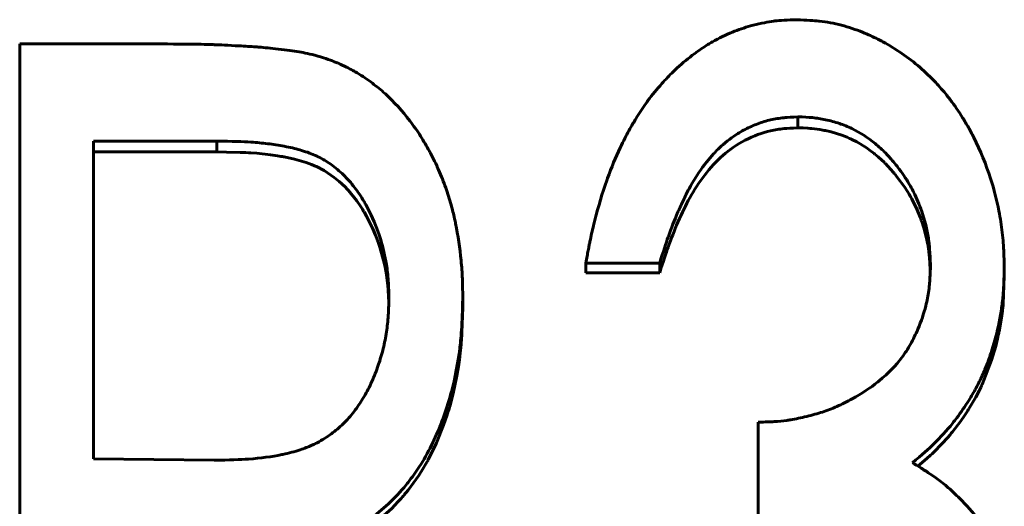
# Model space of a CAD drawing. Header units: millimetres. Extents: x 0 to 420, y 0 to 297.
# Tile 9 of 21: x 109.91 to 114.52, y 172.72 to 175. Entities that reach past the tile are written whole.
import ezdxf

# ---------------------------------------------------------------- set-up
doc = ezdxf.new("R2010")
doc.units = ezdxf.units.MM
doc.linetypes.add('K5LT_BASIC', pattern=[0])
doc.layers.add('Системный слой (1)', color=251, linetype='Continuous', true_color=0x6c6c6c)

# ---------------------------------------------------------------- blocks, each defined once
blk = doc.blocks.new('U11')
at = {"layer": 'Системный слой (1)', "color": 150, "linetype": 'K5LT_BASIC', "lineweight": 60, "true_color": 0x0080ff}
for p, q in [((111.9831, 173.6519), (111.9791, 173.5348)), ((111.9773, 173.506), (111.9752, 173.478)), ((111.9783, 173.5203), (111.9773, 173.506)), ((111.9787, 173.5276), (111.9783, 173.5203)), ((111.9789, 173.5312), (111.9787, 173.5276)), ((111.979, 173.5331), (111.9789, 173.5312)), ((111.9791, 173.5347), (111.979, 173.5344)), ((111.979, 173.5344), (111.979, 173.534)), ((111.979, 173.534), (111.979, 173.5331)), ((111.9791, 173.5348), (111.9791, 173.5347)), ((111.9752, 173.478), (111.9698, 173.4243)), ((111.9677, 173.4073), (111.9662, 173.3965)), ((111.9684, 173.4127), (111.9677, 173.4073)), ((111.9687, 173.4154), (111.9684, 173.4127)), ((111.9689, 173.4168), (111.9687, 173.4154)), ((111.969, 173.4175), (111.9689, 173.4168)), ((111.9698, 173.4243), (111.969, 173.418)), ((111.969, 173.418), (111.969, 173.4178)), ((111.969, 173.4178), (111.969, 173.4175)), ((111.9631, 173.375), (111.9559, 173.3323)), ((111.9662, 173.3965), (111.9631, 173.375)), ((111.9559, 173.3323), (111.9379, 173.2481)), ((111.9379, 173.2481), (111.9219, 173.1882)), ((111.9187, 173.1771), (111.9153, 173.1659)), ((111.9203, 173.1827), (111.9187, 173.1771)), ((111.9212, 173.1855), (111.9203, 173.1827)), ((111.9216, 173.187), (111.9212, 173.1855)), ((111.9218, 173.1877), (111.9216, 173.187)), ((111.9219, 173.188), (111.9218, 173.1877)), ((111.9219, 173.1882), (111.9219, 173.188)), ((111.9082, 173.1437), (111.8933, 173.1003)), ((111.9153, 173.1659), (111.9082, 173.1437)), ((111.8933, 173.1003), (111.8597, 173.017)), ((111.8597, 173.017), (111.8208, 172.9379)), ((111.7998, 172.901), (111.7772, 172.8651)), ((111.8105, 172.9194), (111.7998, 172.901)), ((111.8158, 172.9287), (111.8105, 172.9194)), ((111.8183, 172.9334), (111.8158, 172.9287)), ((111.8196, 172.9357), (111.8183, 172.9334)), ((111.8202, 172.9369), (111.8196, 172.9357)), ((111.8206, 172.9375), (111.8202, 172.9369)), ((111.8207, 172.9377), (111.8206, 172.9375)), ((111.8208, 172.9379), (111.8207, 172.9377)), ((111.7772, 172.8651), (111.7276, 172.7966)), ((111.6937, 172.7563), (111.6794, 172.7407)), ((111.7007, 172.7643), (111.6937, 172.7563)), ((111.7042, 172.7684), (111.7007, 172.7643)), ((111.706, 172.7704), (111.7042, 172.7684)), ((111.7068, 172.7714), (111.706, 172.7704)), ((111.7073, 172.7719), (111.7068, 172.7714)), ((111.7075, 172.7722), (111.7073, 172.7719)), ((111.7076, 172.7724), (111.7075, 172.7722)), ((111.7276, 172.7966), (111.7076, 172.7724)), ((111.6502, 172.7107), (111.5889, 172.6563)), ((111.6794, 172.7407), (111.6502, 172.7107)), ((111.5889, 172.6563), (111.5326, 172.615)), ((111.464, 172.5739), (111.4279, 172.5555)), ((111.4993, 172.5939), (111.464, 172.5739)), ((111.5162, 172.6043), (111.4993, 172.5939)), ((111.5245, 172.6097), (111.5162, 172.6043)), ((111.5286, 172.6123), (111.5245, 172.6097)), ((111.5307, 172.6137), (111.5286, 172.6123)), ((111.5317, 172.6144), (111.5307, 172.6137)), ((111.5322, 172.6147), (111.5317, 172.6144)), ((111.5324, 172.6149), (111.5322, 172.6147)), ((111.5326, 172.615), (111.5324, 172.6149)), ((111.36, 172.5265), (111.3435, 172.5206)), ((111.3679, 172.5294), (111.36, 172.5265)), ((111.3718, 172.5309), (111.3679, 172.5294)), ((111.3737, 172.5317), (111.3718, 172.5309)), ((111.3746, 172.532), (111.3737, 172.5317)), ((111.3751, 172.5322), (111.3746, 172.532)), ((111.3753, 172.5323), (111.3751, 172.5322)), ((111.3755, 172.5324), (111.3753, 172.5323)), ((111.3944, 172.5402), (111.3755, 172.5324)), ((111.4109, 172.5475), (111.3944, 172.5402)), ((111.4194, 172.5515), (111.4109, 172.5475)), ((111.4237, 172.5535), (111.4194, 172.5515)), ((111.4258, 172.5545), (111.4237, 172.5535)), ((111.4269, 172.5551), (111.4258, 172.5545)), ((111.4274, 172.5553), (111.4269, 172.5551)), ((111.4277, 172.5555), (111.4274, 172.5553)), ((111.4279, 172.5555), (111.4277, 172.5555)), ((111.186, 172.4781), (111.1678, 172.4746)), ((111.195, 172.48), (111.186, 172.4781)), ((111.1994, 172.4809), (111.195, 172.48)), ((111.2016, 172.4814), (111.1994, 172.4809)), ((111.2027, 172.4816), (111.2016, 172.4814)), ((111.2032, 172.4817), (111.2027, 172.4816)), ((111.2035, 172.4818), (111.2032, 172.4817)), ((111.2037, 172.4818), (111.2035, 172.4818)), ((111.246, 172.4918), (111.2037, 172.4818)), ((111.2815, 172.5014), (111.246, 172.4918)), ((111.2999, 172.5068), (111.2815, 172.5014)), ((111.3092, 172.5096), (111.2999, 172.5068)), ((111.3139, 172.511), (111.3092, 172.5096)), ((111.3162, 172.5118), (111.3139, 172.511)), ((111.3174, 172.5121), (111.3162, 172.5118)), ((111.318, 172.5123), (111.3174, 172.5121)), ((111.3183, 172.5124), (111.318, 172.5123)), ((111.3185, 172.5125), (111.3183, 172.5124)), ((111.3435, 172.5206), (111.3185, 172.5125)), ((110.8973, 172.4484), (110.8685, 172.4478)), ((110.937, 172.4497), (110.8973, 172.4484)), ((110.9536, 172.4504), (110.937, 172.4497)), ((110.9611, 172.4507), (110.9536, 172.4504)), ((110.9647, 172.4509), (110.9611, 172.4507)), ((110.9664, 172.451), (110.9647, 172.4509)), ((110.9673, 172.4511), (110.9664, 172.451)), ((110.9677, 172.4511), (110.9673, 172.4511)), ((110.9679, 172.4511), (110.9677, 172.4511)), ((110.968, 172.4511), (110.9679, 172.4511)), ((111.0008, 172.4533), (110.968, 172.4511)), ((111.0439, 172.4572), (111.0008, 172.4533)), ((111.0653, 172.4595), (111.0439, 172.4572)), ((111.0759, 172.4608), (111.0653, 172.4595)), ((111.0812, 172.4614), (111.0759, 172.4608)), ((111.0839, 172.4618), (111.0812, 172.4614)), ((111.0852, 172.4619), (111.0839, 172.4618)), ((111.0859, 172.462), (111.0852, 172.4619)), ((111.0862, 172.462), (111.0859, 172.462)), ((111.0864, 172.4621), (111.0862, 172.462)), ((111.1296, 172.4682), (111.0864, 172.4621)), ((111.1678, 172.4746), (111.1296, 172.4682))]:
    blk.add_line(p, q, dxfattribs=at)
blk = doc.blocks.new('U21')
at = {"layer": 'Системный слой (1)', "color": 150, "linetype": 'K5LT_BASIC', "lineweight": 60, "true_color": 0x0080ff}
for p, q in [((113.5787, 174.4924), (113.5535, 174.4933)), ((113.6014, 174.4912), (113.5787, 174.4924)), ((113.6108, 174.4905), (113.6014, 174.4912)), ((113.615, 174.4902), (113.6108, 174.4905)), ((113.617, 174.49), (113.615, 174.4902)), ((113.6179, 174.4899), (113.617, 174.49)), ((113.6184, 174.4899), (113.6179, 174.4899)), ((113.6186, 174.4899), (113.6184, 174.4899)), ((113.6187, 174.4899), (113.6186, 174.4899)), ((113.6188, 174.4898), (113.6187, 174.4899)), ((113.6318, 174.4884), (113.6188, 174.4898)), ((113.6575, 174.4848), (113.6318, 174.4884)), ((113.6704, 174.4825), (113.6575, 174.4848)), ((113.677, 174.4812), (113.6704, 174.4825)), ((113.6802, 174.4805), (113.677, 174.4812)), ((113.6819, 174.4802), (113.6802, 174.4805)), ((113.6827, 174.48), (113.6819, 174.4802)), ((113.6831, 174.4799), (113.6827, 174.48)), ((113.6833, 174.4799), (113.6831, 174.4799)), ((113.6834, 174.4799), (113.6833, 174.4799)), ((113.7102, 174.4736), (113.6834, 174.4799)), ((113.7606, 174.4581), (113.7102, 174.4736)), ((113.7843, 174.4489), (113.7606, 174.4581)), ((113.7959, 174.4438), (113.7843, 174.4489)), ((113.8015, 174.4412), (113.7959, 174.4438)), ((113.8043, 174.4399), (113.8015, 174.4412)), ((113.8057, 174.4392), (113.8043, 174.4399)), ((113.8064, 174.4389), (113.8057, 174.4392)), ((113.8068, 174.4387), (113.8064, 174.4389)), ((113.807, 174.4387), (113.8068, 174.4387)), ((113.807, 174.4386), (113.807, 174.4387)), ((113.8296, 174.427), (113.807, 174.4386)), ((113.8735, 174.4004), (113.8296, 174.427)), ((113.8951, 174.3851), (113.8735, 174.4004)), ((113.9059, 174.3771), (113.8951, 174.3851)), ((113.9113, 174.3729), (113.9059, 174.3771)), ((113.9139, 174.3708), (113.9113, 174.3729)), ((113.9153, 174.3697), (113.9139, 174.3708)), ((113.9159, 174.3692), (113.9153, 174.3697)), ((113.9163, 174.3689), (113.9159, 174.3692)), ((113.9164, 174.3688), (113.9163, 174.3689)), ((113.9165, 174.3687), (113.9164, 174.3688)), ((113.93, 174.3576), (113.9165, 174.3687)), ((113.9479, 174.3416), (113.93, 174.3576)), ((113.9565, 174.3335), (113.9479, 174.3416)), ((113.9606, 174.3294), (113.9565, 174.3335)), ((113.9627, 174.3273), (113.9606, 174.3294)), ((113.9637, 174.3263), (113.9627, 174.3273)), ((113.9642, 174.3258), (113.9637, 174.3263)), ((113.9645, 174.3255), (113.9642, 174.3258)), ((113.9646, 174.3254), (113.9645, 174.3255)), ((113.9647, 174.3253), (113.9646, 174.3254)), ((113.9747, 174.3148), (113.9647, 174.3253)), ((113.9908, 174.2969), (113.9747, 174.3148)), ((113.9992, 174.2872), (113.9908, 174.2969)), ((114.0034, 174.2821), (113.9992, 174.2872)), ((114.0056, 174.2795), (114.0034, 174.2821)), ((114.0067, 174.2782), (114.0056, 174.2795)), ((114.0072, 174.2775), (114.0067, 174.2782)), ((114.0075, 174.2772), (114.0072, 174.2775)), ((114.0076, 174.2771), (114.0075, 174.2772)), ((114.0077, 174.277), (114.0076, 174.2771)), ((114.0184, 174.2638), (114.0077, 174.277)), ((114.053, 174.2171), (114.0184, 174.2638)), ((114.0681, 174.1941), (114.053, 174.2171)), ((114.0751, 174.1826), (114.0681, 174.1941)), ((114.0785, 174.1769), (114.0751, 174.1826)), ((114.0802, 174.174), (114.0785, 174.1769)), ((114.081, 174.1726), (114.0802, 174.174)), ((114.0814, 174.1719), (114.081, 174.1726)), ((114.0816, 174.1715), (114.0814, 174.1719)), ((114.0817, 174.1714), (114.0816, 174.1715)), ((114.0818, 174.1713), (114.0817, 174.1714)), ((114.0881, 174.16), (114.0818, 174.1713)), ((114.1133, 174.1087), (114.0881, 174.16)), ((114.1245, 174.0817), (114.1133, 174.1087)), ((114.1298, 174.0679), (114.1245, 174.0817)), ((114.1324, 174.0609), (114.1298, 174.0679)), ((114.1336, 174.0574), (114.1324, 174.0609)), ((114.1343, 174.0557), (114.1336, 174.0574)), ((114.1346, 174.0548), (114.1343, 174.0557)), ((114.1347, 174.0543), (114.1346, 174.0548)), ((114.1348, 174.0541), (114.1347, 174.0543)), ((114.1348, 174.054), (114.1348, 174.0541)), ((114.1444, 174.0248), (114.1348, 174.054)), ((114.1571, 173.9767), (114.1444, 174.0248)), ((114.162, 173.9528), (114.1571, 173.9767)), ((114.164, 173.941), (114.162, 173.9528)), ((114.165, 173.9351), (114.164, 173.941)), ((114.1654, 173.9321), (114.165, 173.9351)), ((114.1657, 173.9306), (114.1654, 173.9321)), ((114.1658, 173.9299), (114.1657, 173.9306)), ((114.1658, 173.9295), (114.1658, 173.9299)), ((114.1658, 173.9293), (114.1658, 173.9295)), ((114.1659, 173.9293), (114.1658, 173.9293)), ((114.166, 173.9281), (114.1659, 173.9293)), ((114.1696, 173.8984), (114.166, 173.9281)), ((114.171, 173.8822), (114.1696, 173.8984)), ((114.1717, 173.8738), (114.171, 173.8822)), ((114.172, 173.8695), (114.1717, 173.8738)), ((114.1721, 173.8673), (114.172, 173.8695)), ((114.1722, 173.8663), (114.1721, 173.8673)), ((114.1723, 173.8657), (114.1722, 173.8663)), ((114.1723, 173.8654), (114.1723, 173.8657)), ((114.1723, 173.8653), (114.1723, 173.8654)), ((114.1723, 173.8652), (114.1723, 173.8653)), ((114.1746, 173.8218), (114.1723, 173.8652))]:
    blk.add_line(p, q, dxfattribs=at)
blk = doc.blocks.new('U28')
at = {"layer": 'Системный слой (1)', "color": 150, "linetype": 'K5LT_BASIC', "lineweight": 60, "true_color": 0x0080ff}
for p, q in [((110.8757, 174.3798), (110.8311, 174.3804)), ((110.9404, 174.3782), (110.8757, 174.3798)), ((110.9668, 174.3771), (110.9404, 174.3782)), ((110.9785, 174.3765), (110.9668, 174.3771)), ((110.984, 174.3762), (110.9785, 174.3765)), ((110.9866, 174.376), (110.984, 174.3762)), ((110.9879, 174.3759), (110.9866, 174.376)), ((110.9886, 174.3759), (110.9879, 174.3759)), ((110.9889, 174.3759), (110.9886, 174.3759)), ((110.989, 174.3759), (110.9889, 174.3759)), ((110.9891, 174.3759), (110.989, 174.3759)), ((111.0172, 174.3737), (110.9891, 174.3759)), ((111.0824, 174.3666), (111.0172, 174.3737)), ((111.1144, 174.3619), (111.0824, 174.3666)), ((111.1302, 174.3593), (111.1144, 174.3619)), ((111.1381, 174.358), (111.1302, 174.3593)), ((111.1421, 174.3573), (111.1381, 174.358)), ((111.144, 174.3569), (111.1421, 174.3573)), ((111.145, 174.3567), (111.144, 174.3569)), ((111.1455, 174.3566), (111.145, 174.3567)), ((111.1458, 174.3566), (111.1455, 174.3566)), ((111.1459, 174.3566), (111.1458, 174.3566)), ((111.1949, 174.3461), (111.1459, 174.3566)), ((111.2491, 174.3304), (111.1949, 174.3461)), ((111.2738, 174.3214), (111.2491, 174.3304)), ((111.2855, 174.3166), (111.2738, 174.3214)), ((111.2912, 174.3141), (111.2855, 174.3166)), ((111.2941, 174.3128), (111.2912, 174.3141)), ((111.2955, 174.3122), (111.2941, 174.3128)), ((111.2962, 174.3119), (111.2955, 174.3122)), ((111.2965, 174.3117), (111.2962, 174.3119)), ((111.2967, 174.3116), (111.2965, 174.3117)), ((111.2968, 174.3116), (111.2967, 174.3116)), ((111.3333, 174.2926), (111.2968, 174.3116)), ((111.3809, 174.2608), (111.3333, 174.2926)), ((111.4034, 174.2424), (111.3809, 174.2608)), ((111.4144, 174.2325), (111.4034, 174.2424)), ((111.4198, 174.2275), (111.4144, 174.2325)), ((111.4225, 174.2249), (111.4198, 174.2275)), ((111.4239, 174.2236), (111.4225, 174.2249)), ((111.4245, 174.223), (111.4239, 174.2236)), ((111.4249, 174.2226), (111.4245, 174.223)), ((111.425, 174.2225), (111.4249, 174.2226)), ((111.4251, 174.2224), (111.425, 174.2225)), ((111.4475, 174.1992), (111.4251, 174.2224)), ((111.486, 174.1519), (111.4475, 174.1992)), ((111.5038, 174.1262), (111.486, 174.1519)), ((111.5124, 174.1129), (111.5038, 174.1262)), ((111.5165, 174.1061), (111.5124, 174.1129)), ((111.5186, 174.1026), (111.5165, 174.1061)), ((111.5196, 174.1009), (111.5186, 174.1026)), ((111.5201, 174.1), (111.5196, 174.1009)), ((111.5204, 174.0996), (111.5201, 174.1)), ((111.5205, 174.0994), (111.5204, 174.0996)), ((111.5206, 174.0993), (111.5205, 174.0994)), ((111.5319, 174.0794), (111.5206, 174.0993)), ((111.5614, 174.0202), (111.5319, 174.0794)), ((111.5745, 173.9896), (111.5614, 174.0202)), ((111.5805, 173.974), (111.5745, 173.9896)), ((111.5835, 173.9661), (111.5805, 173.974)), ((111.5849, 173.9621), (111.5835, 173.9661)), ((111.5856, 173.9602), (111.5849, 173.9621)), ((111.586, 173.9592), (111.5856, 173.9602)), ((111.5862, 173.9587), (111.586, 173.9592)), ((111.5863, 173.9584), (111.5862, 173.9587)), ((111.5863, 173.9583), (111.5863, 173.9584)), ((111.5944, 173.9343), (111.5863, 173.9583)), ((111.612, 173.8721), (111.5944, 173.9343)), ((111.6191, 173.8402), (111.612, 173.8721)), ((111.6222, 173.824), (111.6191, 173.8402)), ((111.6237, 173.8159), (111.6222, 173.824)), ((111.6244, 173.8118), (111.6237, 173.8159)), ((111.6247, 173.8098), (111.6244, 173.8118)), ((111.6249, 173.8087), (111.6247, 173.8098)), ((111.625, 173.8082), (111.6249, 173.8087)), ((111.625, 173.808), (111.625, 173.8082)), ((111.6251, 173.8078), (111.625, 173.808)), ((111.6255, 173.8052), (111.6251, 173.8078)), ((111.6306, 173.7683), (111.6255, 173.8052)), ((111.6325, 173.7495), (111.6306, 173.7683)), ((111.6333, 173.74), (111.6325, 173.7495)), ((111.6336, 173.7353), (111.6333, 173.74)), ((111.6338, 173.7329), (111.6336, 173.7353)), ((111.6339, 173.7317), (111.6338, 173.7329)), ((111.6339, 173.7311), (111.6339, 173.7317)), ((111.6339, 173.7308), (111.6339, 173.7311)), ((111.6339, 173.7307), (111.6339, 173.7308)), ((111.6339, 173.7305), (111.6339, 173.7307)), ((111.6363, 173.6756), (111.6339, 173.7305))]:
    blk.add_line(p, q, dxfattribs=at)
blk = doc.blocks.new('U37')
at = {"layer": 'Системный слой (1)', "color": 150, "linetype": 'K5LT_BASIC', "lineweight": 60, "true_color": 0x0080ff}
for p, q in [((114.5216, 173.7991), (114.5162, 173.669)), ((114.5129, 173.6365), (114.5085, 173.6032)), ((114.5147, 173.6529), (114.5129, 173.6365)), ((114.5155, 173.661), (114.5147, 173.6529)), ((114.5158, 173.665), (114.5155, 173.661)), ((114.516, 173.667), (114.5158, 173.665)), ((114.5161, 173.668), (114.516, 173.667)), ((114.5162, 173.6687), (114.5161, 173.6685)), ((114.5161, 173.6685), (114.5161, 173.668)), ((114.5162, 173.669), (114.5162, 173.6689)), ((114.5162, 173.6689), (114.5162, 173.6687)), ((114.5085, 173.6032), (114.4973, 173.5399)), ((114.4971, 173.5389), (114.4969, 173.5378)), ((114.4972, 173.5395), (114.4971, 173.5389)), ((114.4973, 173.5398), (114.4972, 173.5395)), ((114.4973, 173.5399), (114.4973, 173.5398)), ((114.4897, 173.5047), (114.4812, 173.4703)), ((114.4936, 173.5222), (114.4897, 173.5047)), ((114.4955, 173.5311), (114.4936, 173.5222)), ((114.4964, 173.5356), (114.4955, 173.5311)), ((114.4969, 173.5378), (114.4964, 173.5356)), ((114.4812, 173.4703), (114.462, 173.4042)), ((114.462, 173.4042), (114.4181, 173.2914)), ((114.4037, 173.2617), (114.3878, 173.2316)), ((114.4111, 173.2766), (114.4037, 173.2617)), ((114.4147, 173.284), (114.4111, 173.2766)), ((114.4164, 173.2878), (114.4147, 173.284)), ((114.4173, 173.2896), (114.4164, 173.2878)), ((114.4177, 173.2906), (114.4173, 173.2896)), ((114.418, 173.291), (114.4177, 173.2906)), ((114.4181, 173.2913), (114.418, 173.291)), ((114.4181, 173.2914), (114.4181, 173.2913)), ((114.3878, 173.2316), (114.3552, 173.1765)), ((114.3529, 173.1728), (114.3505, 173.169)), ((114.3541, 173.1747), (114.3529, 173.1728)), ((114.3547, 173.1756), (114.3541, 173.1747)), ((114.355, 173.1761), (114.3547, 173.1756)), ((114.3551, 173.1763), (114.355, 173.1761)), ((114.3552, 173.1765), (114.3551, 173.1763)), ((114.3358, 173.1466), (114.3156, 173.1176)), ((114.3456, 173.1615), (114.3358, 173.1466)), ((114.3505, 173.169), (114.3456, 173.1615)), ((114.3156, 173.1176), (114.279, 173.0696)), ((114.2552, 173.0413), (114.2306, 173.0139)), ((114.2673, 173.0554), (114.2552, 173.0413)), ((114.2732, 173.0625), (114.2673, 173.0554)), ((114.2761, 173.0661), (114.2732, 173.0625)), ((114.2776, 173.0679), (114.2761, 173.0661)), ((114.2783, 173.0688), (114.2776, 173.0679)), ((114.2787, 173.0693), (114.2783, 173.0688)), ((114.2789, 173.0695), (114.2787, 173.0693)), ((114.279, 173.0696), (114.2789, 173.0695)), ((114.2306, 173.0139), (114.19, 172.9729)), ((114.1591, 172.9447), (114.1169, 172.9084)), ((114.176, 172.9599), (114.1591, 172.9447)), ((114.1834, 172.9667), (114.176, 172.9599)), ((114.1868, 172.9699), (114.1834, 172.9667)), ((114.1884, 172.9714), (114.1868, 172.9699)), ((114.1892, 172.9722), (114.1884, 172.9714)), ((114.1896, 172.9726), (114.1892, 172.9722)), ((114.1898, 172.9728), (114.1896, 172.9726)), ((114.1899, 172.9729), (114.1898, 172.9728)), ((114.19, 172.9729), (114.1899, 172.9729))]:
    blk.add_line(p, q, dxfattribs=at)

msp = doc.modelspace()

# ---------------------------------------------------------------- linework, layer by layer
at = {"layer": 'Системный слой (1)', "color": 150, "linetype": 'K5LT_BASIC', "lineweight": 60, "true_color": 0x0080ff}
for p, q in [((109.9062, 170.3986), (109.9062, 174.8859)), ((109.9062, 174.8859), (110.5679, 174.8859)), ((113.5535, 174.5447), (113.5535, 174.4933)), ((110.8311, 174.4308), (110.2524, 174.4308)), ((110.2524, 172.9421), (110.2524, 174.4308)), ((110.8311, 174.3804), (110.8311, 174.4308)), ((110.8311, 174.3804), (110.2524, 174.3804)), ((112.5601, 173.8598), (112.5601, 173.8142)), ((112.9062, 173.8598), (112.5601, 173.8598)), ((112.9062, 173.8598), (112.9062, 173.8142)), ((114.5216, 173.8446), (114.5216, 173.7991)), ((112.9062, 173.8142), (112.5601, 173.8142)), ((111.9831, 173.6962), (111.9831, 173.6519)), ((113.3678, 172.6544), (113.3678, 173.1146)), ((110.2524, 172.9421), (110.8176, 172.9359))]:
    msp.add_line(p, q, dxfattribs=at)
for points, knots in [([(112.5601, 173.8598), (112.5642, 173.8823), (112.5678, 173.902), (112.5726, 173.9272), (112.5754, 173.9417), (112.5778, 173.9536), (112.5789, 173.9594), (112.579, 173.9598), (112.5844, 173.9863), (112.59, 174.0114), (112.598, 174.0445), (112.5999, 174.0522), (112.6189, 174.1264), (112.6375, 174.188), (112.6593, 174.2497), (112.6606, 174.2531), (112.6802, 174.3072), (112.6999, 174.3547), (112.7283, 174.4148), (112.7359, 174.4303), (112.7555, 174.4683), (112.768, 174.4908), (112.7853, 174.5203), (112.7901, 174.5283), (112.8112, 174.5626), (112.8277, 174.5875), (112.8466, 174.6138), (112.8488, 174.6168), (112.8718, 174.648), (112.9096, 174.6945), (112.9512, 174.7377), (112.9758, 174.7616), (112.9818, 174.7672), (113.0147, 174.7976), (113.0619, 174.8367), (113.111, 174.8698), (113.1395, 174.8873), (113.1462, 174.8913), (113.1842, 174.9131), (113.2425, 174.9415), (113.3034, 174.9623), (113.3365, 174.9714), (113.3403, 174.9724), (113.3627, 174.9782), (113.3953, 174.9856), (113.4263, 174.9907), (113.4424, 174.9929), (113.4449, 174.9932), (113.4698, 174.9963), (113.5042, 174.9983), (113.5499, 174.9994)], [0, 0, 0, 0, 0.03125, 0.03125, 0.046875, 0.0605469, 0.0605469, 0.0625, 0.0625, 0.109375, 0.109375, 0.125, 0.125, 0.2421875, 0.2421875, 0.25, 0.25, 0.34375, 0.34375, 0.375, 0.375, 0.421875, 0.421875, 0.4375, 0.4375, 0.4921875, 0.4921875, 0.5, 0.5, 0.5625, 0.609375, 0.609375, 0.625, 0.625, 0.6875, 0.734375, 0.734375, 0.75, 0.75, 0.8125, 0.8671875, 0.8671875, 0.875, 0.875, 0.90625, 0.9335938, 0.9335938, 0.9375, 0.9375, 0.9999999, 0.9999999, 0.9999999, 0.9999999]), ([(113.5499, 174.9994), (113.5952, 174.9976), (113.6295, 174.9954), (113.6535, 174.9929), (113.6539, 174.9929), (113.672, 174.9909), (113.6891, 174.9884), (113.7236, 174.9819), (113.7414, 174.9779), (113.792, 174.9645), (113.8498, 174.9453), (113.9058, 174.92), (113.9373, 174.904), (113.9455, 174.8997), (114.0126, 174.8632), (114.073, 174.8214), (114.1517, 174.754), (114.1762, 174.7305), (114.2178, 174.6863), (114.235, 174.6665), (114.2571, 174.6389), (114.2629, 174.6315), (114.2886, 174.5978), (114.3177, 174.5555), (114.3445, 174.5104), (114.3618, 174.4797), (114.3705, 174.4635), (114.4098, 174.386), (114.436, 174.3222), (114.4734, 174.2051), (114.4865, 174.1545), (114.4998, 174.0866), (114.5029, 174.0693), (114.5106, 174.0201), (114.5144, 173.9866), (114.5169, 173.9511), (114.517, 173.9496), (114.5186, 173.9258), (114.5201, 173.8911), (114.5216, 173.8446)], [0, 0, 0, 0, 0.0605469, 0.0605469, 0.0625, 0.0625, 0.09375, 0.09375, 0.125, 0.125, 0.1875, 0.234375, 0.234375, 0.25, 0.25, 0.375, 0.375, 0.4375, 0.4375, 0.484375, 0.484375, 0.5, 0.5, 0.5625, 0.59375, 0.59375, 0.625, 0.625, 0.75, 0.75, 0.84375, 0.84375, 0.875, 0.875, 0.9355469, 0.9355469, 0.9375, 0.9375, 0.9999979, 0.9999979, 0.9999979, 0.9999979]), ([(110.5679, 174.8859), (110.6532, 174.8855), (110.7154, 174.8849), (110.7551, 174.8842), (110.7552, 174.8842), (110.7772, 174.8837), (110.7969, 174.8832), (110.8172, 174.8825), (110.8191, 174.8824), (110.8436, 174.8815), (110.8823, 174.8797), (110.939, 174.8766), (110.942, 174.8765), (110.9744, 174.8747), (110.9994, 174.8732), (111.0265, 174.8712), (111.0325, 174.8707), (111.0506, 174.8691), (111.0644, 174.8678), (111.0957, 174.8646), (111.1134, 174.8626), (111.151, 174.8583), (111.1682, 174.8561), (111.1992, 174.8517), (111.2136, 174.8494), (111.2492, 174.8429), (111.2797, 174.8357), (111.317, 174.8255)], [0, 0, 0, 0, 0.2460938, 0.2460938, 0.25, 0.25, 0.328125, 0.328125, 0.3359375, 0.3359375, 0.4921875, 0.4921875, 0.5, 0.5, 0.59375, 0.59375, 0.625, 0.625, 0.6875, 0.6875, 0.75, 0.75, 0.8125, 0.8125, 0.875, 0.875, 0.9999984, 0.9999984, 0.9999984, 0.9999984]), ([(111.317, 174.8255), (111.3515, 174.8141), (111.378, 174.8045), (111.3976, 174.7962), (111.3984, 174.7959), (111.412, 174.7899), (111.4341, 174.7795), (111.4577, 174.767), (111.4715, 174.7593), (111.4754, 174.7571), (111.5036, 174.7411), (111.5492, 174.7115), (111.5924, 174.6766), (111.6148, 174.6567), (111.6178, 174.654), (111.6614, 174.6143), (111.6996, 174.5725), (111.7525, 174.503), (111.7843, 174.4576), (111.8135, 174.4081), (111.8285, 174.3808), (111.8306, 174.3769), (111.8452, 174.3498), (111.8578, 174.3237), (111.8823, 174.2676), (111.8936, 174.2394), (111.9128, 174.1859), (111.9211, 174.1597), (111.9346, 174.1108), (111.94, 174.0893), (111.9465, 174.0598), (111.9481, 174.0518), (111.9609, 173.9891), (111.9695, 173.9308), (111.9781, 173.8428), (111.9801, 173.8145), (111.9813, 173.7857), (111.9813, 173.7846), (111.9821, 173.7645), (111.9827, 173.7352), (111.9831, 173.6962)], [0, 0, 0, 0, 0.058594, 0.058594, 0.0625, 0.0625, 0.09375, 0.117188, 0.117188, 0.125, 0.125, 0.1875, 0.242188, 0.242188, 0.25, 0.25, 0.375, 0.375, 0.4375, 0.492188, 0.492188, 0.5, 0.5, 0.5625, 0.5625, 0.625, 0.625, 0.6875, 0.6875, 0.734375, 0.734375, 0.75, 0.75, 0.875, 0.875, 0.935547, 0.935547, 0.9375, 0.9375, 1, 1, 1, 1]), ([(113.5535, 174.5447), (113.5268, 174.5433), (113.5064, 174.542), (113.4913, 174.5407), (113.491, 174.5406), (113.4781, 174.5394), (113.4672, 174.538), (113.4461, 174.5346), (113.4364, 174.5327), (113.4063, 174.5257), (113.3763, 174.5166), (113.3465, 174.5044), (113.3266, 174.4956), (113.3162, 174.4906), (113.288, 174.476), (113.2562, 174.457), (113.2265, 174.4345), (113.21, 174.4207), (113.2056, 174.4169), (113.1873, 174.4007), (113.162, 174.3757), (113.1372, 174.3466), (113.123, 174.329), (113.1192, 174.3241), (113.092, 174.2887), (113.0703, 174.2556), (113.0495, 174.2181), (113.048, 174.2154), (113.0383, 174.1976), (113.0217, 174.1649), (113.004, 174.1264), (112.9944, 174.1045), (112.993, 174.1014), (112.9753, 174.0607), (112.9603, 174.0225), (112.9464, 173.9831), (112.9458, 173.9815), (112.9361, 173.9537), (112.923, 173.9134), (112.9062, 173.8598)], [0.0000001, 0.0000001, 0.0000001, 0.0000001, 0.0585938, 0.0585938, 0.0625, 0.0625, 0.09375, 0.09375, 0.125, 0.125, 0.1875, 0.21875, 0.21875, 0.25, 0.25, 0.3125, 0.359375, 0.359375, 0.375, 0.375, 0.4375, 0.484375, 0.484375, 0.5, 0.5, 0.6171875, 0.6171875, 0.625, 0.625, 0.6875, 0.7421875, 0.7421875, 0.75, 0.75, 0.8710938, 0.8710938, 0.875, 0.875, 1, 1, 1, 1]), ([(114.1755, 173.8464), (114.1749, 173.8608), (114.1743, 173.8735), (114.1735, 173.8897), (114.173, 173.8989), (114.1726, 173.9066), (114.1723, 173.9103), (114.1723, 173.9105), (114.1715, 173.9233), (114.1701, 173.9403), (114.1684, 173.956), (114.1672, 173.9661), (114.1666, 173.9707), (114.16, 174.017), (114.1496, 174.0592), (114.1238, 174.1334), (114.1111, 174.1635), (114.0919, 174.2015), (114.0867, 174.2112), (114.067, 174.246), (114.0494, 174.2725), (114.0222, 174.3084), (114.0154, 174.3171), (114, 174.3359), (113.9889, 174.349), (113.9783, 174.3607), (113.9714, 174.3682), (113.9684, 174.3714), (113.9574, 174.3828), (113.9497, 174.3902), (113.9336, 174.4048), (113.9255, 174.4118), (113.8808, 174.4478), (113.8443, 174.4713), (113.7885, 174.4985), (113.7689, 174.5066), (113.7277, 174.5204), (113.7055, 174.5264), (113.6628, 174.5355), (113.6426, 174.5387), (113.6215, 174.5409), (113.6197, 174.5411), (113.6044, 174.5425), (113.5826, 174.5437), (113.5535, 174.5447)], [0, 0, 0, 0, 0.03125, 0.03125, 0.046875, 0.060547, 0.060547, 0.0625, 0.0625, 0.09375, 0.109375, 0.109375, 0.125, 0.125, 0.25, 0.25, 0.34375, 0.34375, 0.375, 0.375, 0.46875, 0.46875, 0.5, 0.5, 0.53125, 0.546875, 0.546875, 0.5625, 0.5625, 0.59375, 0.59375, 0.625, 0.625, 0.75, 0.75, 0.8125, 0.8125, 0.875, 0.875, 0.933594, 0.933594, 0.9375, 0.9375, 1, 1, 1, 1]), ([(113.5535, 174.4933), (113.5251, 174.4919), (113.5038, 174.4905), (113.4895, 174.4892), (113.4668, 174.487), (113.4457, 174.4837), (113.4263, 174.4792), (113.3863, 174.4699), (113.3465, 174.4551), (113.3068, 174.4348), (113.2692, 174.4156), (113.2342, 174.3918), (113.2019, 174.3634), (113.1728, 174.3378), (113.1441, 174.3068), (113.116, 174.2705), (113.0905, 174.2375), (113.0674, 174.2023), (113.0469, 174.1648), (113.0297, 174.1335), (113.0114, 174.0957), (112.992, 174.0513), (112.9748, 174.0122), (112.9593, 173.9731), (112.9455, 173.934), (112.9361, 173.9073), (112.923, 173.8673), (112.9062, 173.8142)], [0, 0, 0, 0, 0.0625, 0.0625, 0.0625, 0.125, 0.125, 0.125, 0.25, 0.25, 0.25, 0.375, 0.375, 0.375, 0.5, 0.5, 0.5, 0.625, 0.625, 0.625, 0.75, 0.75, 0.75, 0.875, 0.875, 0.875, 1, 1, 1, 1]), ([(111.637, 173.6971), (111.6365, 173.7145), (111.6361, 173.7298), (111.6353, 173.7494), (111.6348, 173.7606), (111.6343, 173.7699), (111.634, 173.7744), (111.634, 173.7746), (111.6331, 173.7887), (111.6319, 173.8018), (111.629, 173.8278), (111.6272, 173.8402), (111.6186, 173.8928), (111.6097, 173.9311), (111.5946, 173.9807), (111.5907, 173.9926), (111.5708, 174.0489), (111.5521, 174.0906), (111.5271, 174.136), (111.5241, 174.1414), (111.5068, 174.1709), (111.4808, 174.2096), (111.4516, 174.2439), (111.4341, 174.2624), (111.43, 174.2666), (111.4058, 174.2905), (111.3675, 174.3225), (111.3258, 174.3473), (111.3027, 174.3586), (111.2994, 174.3602), (111.276, 174.3711), (111.2329, 174.3872), (111.1822, 174.3997), (111.1533, 174.4054), (111.1491, 174.4062), (111.1206, 174.4114), (111.0699, 174.4192), (111.0177, 174.4243), (110.9908, 174.4261), (110.9897, 174.4262), (110.9542, 174.4286), (110.9015, 174.4301), (110.8311, 174.4308)], [0, 0, 0, 0, 0.03125, 0.03125, 0.046875, 0.060547, 0.060547, 0.0625, 0.0625, 0.09375, 0.09375, 0.125, 0.125, 0.21875, 0.21875, 0.25, 0.25, 0.359375, 0.359375, 0.375, 0.375, 0.4375, 0.484375, 0.484375, 0.5, 0.5, 0.5625, 0.617188, 0.617188, 0.625, 0.625, 0.6875, 0.742188, 0.742188, 0.75, 0.75, 0.8125, 0.873047, 0.873047, 0.875, 0.875, 1, 1, 1, 1]), ([(113.3678, 173.1146), (113.4007, 173.1154), (113.4256, 173.1163), (113.4432, 173.1173), (113.4434, 173.1173), (113.4641, 173.1186), (113.4833, 173.1205), (113.5081, 173.1239), (113.5146, 173.1249), (113.5432, 173.1296), (113.5682, 173.1348), (113.6223, 173.148), (113.6468, 173.1548), (113.691, 173.1693), (113.7137, 173.178), (113.7603, 173.1986), (113.7845, 173.2107), (113.8538, 173.2487), (113.8938, 173.2751), (113.931, 173.3049), (113.9329, 173.3065), (113.9779, 173.3437), (114.013, 173.3798), (114.0559, 173.4371), (114.0693, 173.4577), (114.0942, 173.5018), (114.106, 173.5258), (114.1321, 173.5872), (114.1445, 173.6235), (114.1566, 173.6715), (114.1592, 173.6832), (114.1662, 173.7189), (114.1695, 173.7432), (114.1717, 173.769), (114.1717, 173.7701), (114.1731, 173.7874), (114.1743, 173.8127), (114.1755, 173.8464)], [0, 0, 0, 0, 0.0605469, 0.0605469, 0.0625, 0.0625, 0.109375, 0.109375, 0.125, 0.125, 0.1875, 0.1875, 0.25, 0.25, 0.3125, 0.3125, 0.375, 0.375, 0.4921875, 0.4921875, 0.5, 0.5, 0.625, 0.625, 0.6875, 0.6875, 0.75, 0.75, 0.84375, 0.84375, 0.875, 0.875, 0.9355469, 0.9355469, 0.9375, 0.9375, 0.9999979, 0.9999979, 0.9999979, 0.9999979]), ([(114.5216, 173.8446), (114.521, 173.8154), (114.5203, 173.7899), (114.5189, 173.7571), (114.518, 173.7383), (114.5169, 173.7227), (114.5163, 173.7152), (114.5163, 173.7147), (114.5145, 173.6928), (114.512, 173.6716), (114.5058, 173.6283), (114.502, 173.6065), (114.488, 173.5369), (114.4683, 173.4597), (114.4426, 173.3897), (114.4265, 173.3514), (114.4225, 173.3422), (114.4094, 173.3136), (114.3997, 173.2943), (114.3788, 173.2557), (114.3672, 173.2359), (114.3374, 173.1882), (114.3186, 173.1608), (114.2924, 173.126), (114.286, 173.1178), (114.252, 173.0753), (114.2233, 173.0437), (114.192, 173.0134), (114.1907, 173.0121), (114.1688, 172.9912), (114.1357, 172.9621), (114.0907, 172.9242)], [0, 0, 0, 0, 0.0625, 0.0625, 0.09375, 0.1210938, 0.1210938, 0.125, 0.125, 0.1875, 0.1875, 0.25, 0.25, 0.375, 0.46875, 0.46875, 0.5, 0.5, 0.5625, 0.5625, 0.625, 0.625, 0.71875, 0.71875, 0.75, 0.75, 0.8710938, 0.8710938, 0.875, 0.875, 0.9999999, 0.9999999, 0.9999999, 0.9999999]), ([(110.8176, 172.9359), (110.8882, 172.9372), (110.9415, 172.9392), (110.978, 172.9417), (110.9782, 172.9418), (111.0356, 172.9459), (111.0875, 172.9527), (111.1362, 172.9627), (111.1374, 172.9629), (111.1683, 172.9694), (111.2162, 172.9821), (111.2584, 172.9985), (111.2811, 173.0087), (111.2862, 173.0111), (111.3158, 173.0258), (111.3584, 173.0514), (111.3978, 173.0837), (111.4181, 173.1026), (111.4209, 173.1053), (111.4406, 173.1244), (111.4723, 173.1602), (111.5018, 173.2036), (111.517, 173.2286), (111.5192, 173.2322), (111.5338, 173.257), (111.5518, 173.2918), (111.5677, 173.3292), (111.5778, 173.3548), (111.5827, 173.3682), (111.5961, 173.4074), (111.6038, 173.4334), (111.6166, 173.4853), (111.6218, 173.5118), (111.6293, 173.5616), (111.632, 173.5873), (111.6337, 173.6152), (111.6338, 173.6164), (111.6349, 173.6347), (111.636, 173.6614), (111.637, 173.6971)], [0, 0, 0, 0, 0.1230469, 0.1230469, 0.125, 0.125, 0.2460938, 0.2460938, 0.25, 0.25, 0.3125, 0.359375, 0.359375, 0.375, 0.375, 0.4375, 0.4921875, 0.4921875, 0.5, 0.5, 0.5625, 0.6171875, 0.6171875, 0.625, 0.625, 0.6875, 0.71875, 0.71875, 0.75, 0.75, 0.8125, 0.8125, 0.875, 0.875, 0.9355469, 0.9355469, 0.9375, 0.9375, 0.9999973, 0.9999973, 0.9999973, 0.9999973]), ([(111.9831, 173.6962), (111.9825, 173.67), (111.9818, 173.647), (111.9808, 173.6175), (111.9801, 173.6006), (111.9795, 173.5866), (111.9792, 173.5798), (111.9791, 173.5794), (111.978, 173.5573), (111.9756, 173.5218), (111.9723, 173.4883), (111.9702, 173.4696), (111.9696, 173.4653), (111.9605, 173.391), (111.9474, 173.3232), (111.9273, 173.2475), (111.9248, 173.2384), (111.9108, 173.1897), (111.8918, 173.133), (111.8697, 173.0789), (111.8542, 173.0435), (111.8453, 173.0243), (111.8185, 172.9704), (111.8, 172.9377), (111.7623, 172.8798), (111.745, 172.8557), (111.7204, 172.8246), (111.7143, 172.8171), (111.6812, 172.7779), (111.6534, 172.749), (111.5953, 172.6963), (111.5652, 172.6725), (111.5082, 172.6341), (111.4825, 172.6188), (111.4467, 172.5999), (111.4371, 172.5951), (111.4097, 172.5817), (111.3928, 172.5741), (111.3583, 172.5604), (111.3391, 172.5536), (111.2775, 172.5343), (111.2395, 172.524), (111.1724, 172.5094), (111.1386, 172.5035), (111.097, 172.4977), (111.0914, 172.497), (111.0486, 172.4915), (111.0104, 172.4879), (110.9705, 172.4854), (110.9689, 172.4853), (110.9411, 172.4837), (110.9015, 172.4825), (110.8491, 172.4816)], [0, 0, 0, 0, 0.03125, 0.03125, 0.046875, 0.0605469, 0.0605469, 0.0625, 0.0625, 0.09375, 0.1171875, 0.1171875, 0.125, 0.125, 0.234375, 0.234375, 0.25, 0.25, 0.3125, 0.34375, 0.34375, 0.375, 0.375, 0.4375, 0.4375, 0.484375, 0.484375, 0.5, 0.5, 0.5625, 0.5625, 0.625, 0.625, 0.671875, 0.671875, 0.6875, 0.6875, 0.71875, 0.71875, 0.75, 0.75, 0.8125, 0.8125, 0.8671875, 0.8671875, 0.875, 0.875, 0.9355469, 0.9355469, 0.9375, 0.9375, 0.9999999, 0.9999999, 0.9999999, 0.9999999]), ([(114.0907, 172.9242), (114.1039, 172.9163), (114.1262, 172.9028), (114.1422, 172.8929), (114.1489, 172.8887), (114.149, 172.8886), (114.1605, 172.8813), (114.1707, 172.8747), (114.1898, 172.8618), (114.1983, 172.8558), (114.2242, 172.8367), (114.2502, 172.8159), (114.2764, 172.7924), (114.2938, 172.7762), (114.3028, 172.7675), (114.3444, 172.7262), (114.3739, 172.6927), (114.4008, 172.6575), (114.4019, 172.6561), (114.421, 172.6308), (114.4469, 172.5928), (114.4801, 172.541)], [0, 0, 0, 0, 0.0625, 0.121094, 0.121094, 0.125, 0.125, 0.1875, 0.1875, 0.25, 0.25, 0.375, 0.4375, 0.4375, 0.5, 0.5, 0.742188, 0.742188, 0.75, 0.75, 1, 1, 1, 1])]:
    msp.add_open_spline(points, degree=3, knots=knots, dxfattribs=at)

# ---------------------------------------------------------------- block references
at = {"layer": 'Системный слой (1)'}
for name in ['U21', 'U28', 'U37', 'U11']:
    msp.add_blockref(name, (0, 0), dxfattribs=at)

doc.saveas('drawing.dxf')
